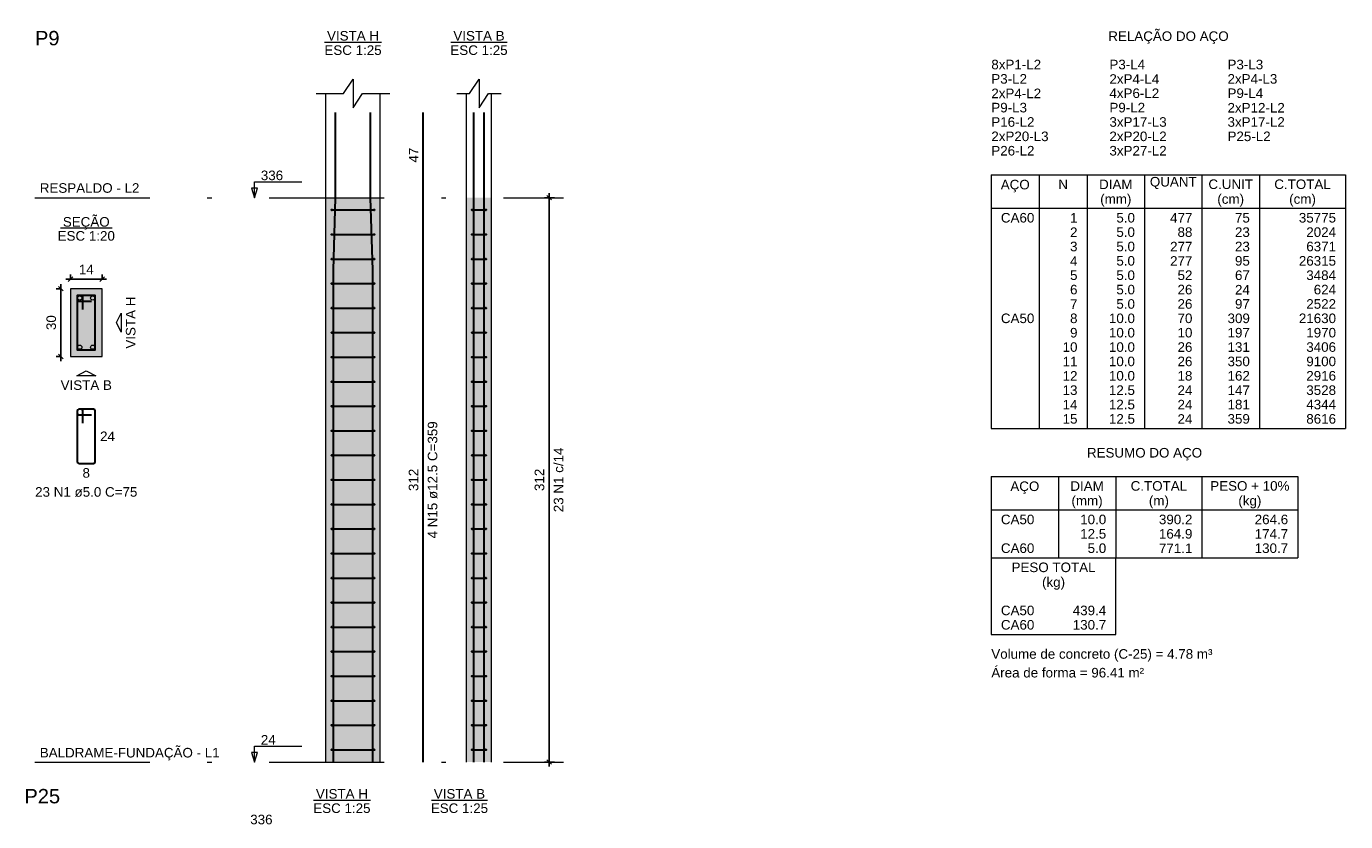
# Model space of a CAD drawing. Header units: millimetres. Extents: x 1434 to 2277, y -793 to -278.
# Tile 49 of 111: x 1569 to 1598, y -404 to -386. Entities that reach past the tile are written whole.
import ezdxf

# ---------------------------------------------------------------- set-up
doc = ezdxf.new("R2010")
doc.units = ezdxf.units.MM
doc.linetypes.add('DASHDOT', pattern=[25.4, 12.7, -6.35, 0, -6.35])
for name, color, linetype, lineweight in [('Descrição da armadura', 7, 'Continuous', 5), ('DT-Barras na forma', 1, 'Continuous', 30), ('DT-Barras no corte', 5, 'Continuous', 5), ('DT-Barras rebatidas', 1, 'Continuous', 30), ('DT-Cotas', 9, 'Continuous', 5), ('DT-Estribos na forma', 1, 'Continuous', 30), ('DT-Forma', 5, 'Continuous', 5), ('DT-Hachura seção pilares', 252, 'Continuous', 5), ('DT-Hachura vista pilares', 252, 'Continuous', 5), ('DT-Pontilhado', 9, 'DASHDOT', 5), ('DT-Relação do aço', 250, 'Continuous', 5), ('DT-Textos', 7, 'Continuous', 5), ('DT-Título', 250, 'Continuous', 20), ('Textos armaduras', 7, 'Continuous', 5)]:
    doc.layers.add(name, color=color, linetype=linetype, lineweight=lineweight)
doc.styles.add('ARIAL', font='arial.ttf')
doc.styles.get("Standard").update_dxf_attribs({"font": 'arial.ttf'})
doc.dimstyles.new('UM_20.000000', dxfattribs={"dimtxt": 0.18, "dimasz": 0.1, "dimexe": 0.1, "dimexo": 0.2, "dimgap": 0, "dimtad": 1, "dimtih": 1, "dimtoh": 1, "dimdec": 1, "dimlfac": 20, "dimzin": 0, "dimdsep": 46, "dimtxsty": 'Standard', "dimcen": 0.09, "dimdle": 0.1, "dimadec": 1, "dimazin": 2, "dimtfac": 1, "dimtdec": 4, "dimtofl": 0, "dimtmove": 0, "dimatfit": 3, "dimfxl": 1, "dimtolj": 1, "dimarcsym": 0})
doc.dimstyles.new('UM_25.000000', dxfattribs={"dimtxt": 0.18, "dimasz": 0.1, "dimexe": 0.1, "dimexo": 0.2, "dimgap": 0, "dimtad": 1, "dimtih": 1, "dimtoh": 1, "dimdec": 1, "dimlfac": 25, "dimzin": 0, "dimdsep": 46, "dimtxsty": 'Standard', "dimcen": 0.09, "dimdle": 0.1, "dimadec": 1, "dimazin": 2, "dimtfac": 1, "dimtdec": 4, "dimtofl": 0, "dimtmove": 0, "dimatfit": 3, "dimfxl": 1, "dimtolj": 1, "dimarcsym": 0})

# ---------------------------------------------------------------- blocks, each defined once
blk = doc.blocks.new('_Oblique')
at = {"color": 0, "linetype": 'ByBlock', "lineweight": -2}
blk.add_line((-0.5, -0.5), (0.5, 0.5), dxfattribs=at)
blk = doc.blocks.new('*D261')
at = {"layer": 'DT-Cotas', "color": 0, "lineweight": -2, "transparency": 16777216}
for p, q in [((1569.851, -392.145), (1569.739, -392.145)), ((1569.839, -392.045), (1569.839, -393.745)), ((1569.851, -393.645), (1569.739, -393.645))]:
    blk.add_line(p, q, dxfattribs=at)
at = {"layer": 'DT-Cotas', "color": 0, "lineweight": -2, "transparency": 16777216, "xscale": 0.1, "yscale": 0.1, "zscale": 0.1}
for p, rotation in [((1569.839, -392.145), 90), ((1569.839, -393.645), 270)]:
    blk.add_blockref('_Oblique', p, dxfattribs=dict(at, rotation=rotation))
at = {"layer": 'DT-Cotas', "color": 7, "transparency": 16777216, "insert": (1569.627, -392.895), "char_height": 0.2118, "attachment_point": 5, "rotation": 90, "style": 'ARIAL'}
blk.add_mtext('\\A1;30', dxfattribs=at)
blk = doc.blocks.new('*D262')
at = {"layer": 'DT-Cotas', "color": 0, "lineweight": -2, "transparency": 16777216}
for p, q in [((1570.051, -391.945), (1570.051, -391.833)), ((1570.751, -391.945), (1570.751, -391.833)), ((1569.951, -391.933), (1570.851, -391.933))]:
    blk.add_line(p, q, dxfattribs=at)
at = {"layer": 'DT-Cotas', "color": 0, "lineweight": -2, "transparency": 16777216, "xscale": 0.1, "yscale": 0.1, "zscale": 0.1, "rotation": 180}
blk.add_blockref('_Oblique', (1570.051, -391.933), dxfattribs=at)
at = {"layer": 'DT-Cotas', "color": 0, "lineweight": -2, "transparency": 16777216, "xscale": 0.1, "yscale": 0.1, "zscale": 0.1}
blk.add_blockref('_Oblique', (1570.751, -391.933), dxfattribs=at)
at = {"layer": 'DT-Cotas', "color": 7, "transparency": 16777216, "insert": (1570.401, -391.721), "char_height": 0.2118, "attachment_point": 5, "rotation": 0.0057, "style": 'ARIAL'}
blk.add_mtext('\\A1;14', dxfattribs=at)
blk = doc.blocks.new('*D263')
at = {"layer": 'DT-Cotas', "color": 0, "lineweight": -2, "transparency": 16777216}
for p, q in [((1580.639, -402.712), (1580.639, -390.032)), ((1580.757, -390.132), (1580.539, -390.132)), ((1580.757, -402.612), (1580.539, -402.612))]:
    blk.add_line(p, q, dxfattribs=at)
at = {"layer": 'DT-Cotas', "color": 0, "lineweight": -2, "transparency": 16777216, "xscale": 0.1, "yscale": 0.1, "zscale": 0.1}
for p, rotation in [((1580.639, -390.132), 90), ((1580.639, -402.612), 270)]:
    blk.add_blockref('_Oblique', p, dxfattribs=dict(at, rotation=rotation))

msp = doc.modelspace()

# ---------------------------------------------------------------- hatches: boundary and pattern name
at = {"layer": 'DT-Hachura seção pilares', "linetype": 'Continuous'}
msp.add_hatch(color=256, dxfattribs=at).paths.add_polyline_path([(1570.051, -393.6446), (1570.051, -393.6446), (1570.751, -393.6446), (1570.751, -392.1446), (1570.051, -392.1446), (1570.051, -393.6446)])
at = {"layer": 'DT-Hachura vista pilares', "linetype": 'Continuous'}
for points in [[(1575.7018, -402.6125), (1575.7018, -390.1325), (1576.9018, -390.1325), (1576.9018, -402.6125), (1575.7018, -402.6125)], [(1578.808, -402.6125), (1578.808, -390.1325), (1579.368, -390.1325), (1579.368, -402.6125), (1578.808, -402.6125)]]:
    msp.add_hatch(color=256, dxfattribs=at).paths.add_polyline_path(points)

# ---------------------------------------------------------------- linework, layer by layer
at = {"layer": 'DT-Barras na forma'}
for points in [[(1575.8668, -402.6125), (1575.8668, -391.7325), (1575.9168, -390.1325), (1575.9168, -388.249)], [(1576.7368, -402.6125), (1576.7368, -391.7325), (1576.6868, -390.1325), (1576.6868, -388.249)], [(1578.973, -402.6125), (1578.973, -391.7325), (1578.973, -390.1325), (1578.973, -388.249)], [(1579.203, -402.6125), (1579.203, -391.7325), (1579.203, -390.1325), (1579.203, -388.249)], [(1570.326, -392.6071), (1570.326, -392.2946), (1570.201, -392.2946), (1570.201, -393.4946), (1570.601, -393.4946), (1570.601, -392.2946), (1570.201, -392.2946), (1570.201, -392.4196), (1570.5135, -392.4196)]]:
    msp.add_lwpolyline(points, dxfattribs=at)
at = {"layer": 'DT-Barras no corte'}
for centre in [(1570.2572, -392.3508), (1570.5447, -392.3508), (1570.2572, -393.4383), (1570.5447, -393.4383)]:
    msp.add_circle(centre, 0.0469, dxfattribs=at)
at = {"layer": 'DT-Barras rebatidas'}
for p, q in [((1577.8549, -390.1325), (1577.8549, -388.249)), ((1577.8549, -402.6125), (1577.8549, -390.1325)), ((1570.201, -394.847), (1570.201, -395.972)), ((1570.201, -394.847), (1570.201, -394.897)), ((1570.2885, -394.8095), (1570.2385, -394.8095)), ((1570.5635, -394.8095), (1570.2385, -394.8095)), ((1570.2385, -394.9345), (1570.5135, -394.9345)), ((1570.326, -395.122), (1570.326, -394.847)), ((1570.601, -395.972), (1570.601, -394.847)), ((1570.2385, -396.0095), (1570.5635, -396.0095))]:
    msp.add_line(p, q, dxfattribs=at)
for centre, start, end in [((1570.2385, -394.847), 90, 180), ((1570.2385, -394.847), 90, 180), ((1570.2385, -394.897), 180, 270), ((1570.2885, -394.847), 0, 90), ((1570.5635, -394.847), 0, 90), ((1570.2385, -395.972), 180, 270), ((1570.5635, -395.972), 270, 0)]:
    msp.add_arc(centre, 0.0375, start, end, dxfattribs=at)
at = {"layer": 'DT-Estribos na forma'}
for p, q in [((1575.8318, -390.4038), (1576.7718, -390.4038)), ((1578.938, -390.4038), (1579.238, -390.4038)), ((1575.8318, -390.9464), (1576.7718, -390.9464)), ((1578.938, -390.9464), (1579.238, -390.9464)), ((1575.8318, -391.489), (1576.7718, -391.489)), ((1578.938, -391.489), (1579.238, -391.489)), ((1575.8318, -392.0316), (1576.7718, -392.0316)), ((1578.938, -392.0316), (1579.238, -392.0316)), ((1575.8318, -392.5742), (1576.7718, -392.5742)), ((1578.938, -392.5742), (1579.238, -392.5742)), ((1575.8318, -393.1168), (1576.7718, -393.1168)), ((1578.938, -393.1168), (1579.238, -393.1168)), ((1575.8318, -393.6594), (1576.7718, -393.6594)), ((1578.938, -393.6594), (1579.238, -393.6594)), ((1575.8318, -394.202), (1576.7718, -394.202)), ((1578.938, -394.202), (1579.238, -394.202)), ((1575.8318, -394.7446), (1576.7718, -394.7446)), ((1578.938, -394.7446), (1579.238, -394.7446)), ((1575.8318, -395.2872), (1576.7718, -395.2872)), ((1578.938, -395.2872), (1579.238, -395.2872)), ((1575.8318, -395.8298), (1576.7718, -395.8298)), ((1578.938, -395.8298), (1579.238, -395.8298)), ((1575.8318, -396.3725), (1576.7718, -396.3725)), ((1578.938, -396.3725), (1579.238, -396.3725)), ((1575.8318, -396.9151), (1576.7718, -396.9151)), ((1578.938, -396.9151), (1579.238, -396.9151)), ((1575.8318, -397.4577), (1576.7718, -397.4577)), ((1578.938, -397.4577), (1579.238, -397.4577)), ((1575.8318, -398.0003), (1576.7718, -398.0003)), ((1578.938, -398.0003), (1579.238, -398.0003)), ((1575.8318, -398.5429), (1576.7718, -398.5429)), ((1578.938, -398.5429), (1579.238, -398.5429)), ((1575.8318, -399.0855), (1576.7718, -399.0855)), ((1578.938, -399.0855), (1579.238, -399.0855)), ((1575.8318, -399.6281), (1576.7718, -399.6281)), ((1578.938, -399.6281), (1579.238, -399.6281)), ((1575.8318, -400.1707), (1576.7718, -400.1707)), ((1578.938, -400.1707), (1579.238, -400.1707)), ((1575.8318, -400.7133), (1576.7718, -400.7133)), ((1578.938, -400.7133), (1579.238, -400.7133)), ((1575.8318, -401.2559), (1576.7718, -401.2559)), ((1578.938, -401.2559), (1579.238, -401.2559)), ((1575.8318, -401.7985), (1576.7718, -401.7985)), ((1578.938, -401.7985), (1579.238, -401.7985)), ((1575.8318, -402.3411), (1576.7718, -402.3411)), ((1578.938, -402.3411), (1579.238, -402.3411))]:
    msp.add_line(p, q, dxfattribs=at)
for centre in [(1575.8318, -390.4038), (1576.7718, -390.4038), (1578.938, -390.4038), (1579.238, -390.4038), (1575.8318, -390.9464), (1576.7718, -390.9464), (1578.938, -390.9464), (1579.238, -390.9464), (1575.8318, -391.489), (1576.7718, -391.489), (1578.938, -391.489), (1579.238, -391.489), (1575.8318, -392.0316), (1576.7718, -392.0316), (1578.938, -392.0316), (1579.238, -392.0316), (1575.8318, -392.5742), (1576.7718, -392.5742), (1578.938, -392.5742), (1579.238, -392.5742), (1575.8318, -393.1168), (1576.7718, -393.1168), (1578.938, -393.1168), (1579.238, -393.1168), (1575.8318, -393.6594), (1576.7718, -393.6594), (1578.938, -393.6594), (1579.238, -393.6594), (1575.8318, -394.202), (1576.7718, -394.202), (1578.938, -394.202), (1579.238, -394.202), (1575.8318, -394.7446), (1576.7718, -394.7446), (1578.938, -394.7446), (1579.238, -394.7446), (1575.8318, -395.2872), (1576.7718, -395.2872), (1578.938, -395.2872), (1579.238, -395.2872), (1575.8318, -395.8298), (1576.7718, -395.8298), (1578.938, -395.8298), (1579.238, -395.8298), (1575.8318, -396.3725), (1576.7718, -396.3725), (1578.938, -396.3725), (1579.238, -396.3725), (1575.8318, -396.9151), (1576.7718, -396.9151), (1578.938, -396.9151), (1579.238, -396.9151), (1575.8318, -397.4577), (1576.7718, -397.4577), (1578.938, -397.4577), (1579.238, -397.4577), (1575.8318, -398.0003), (1576.7718, -398.0003), (1578.938, -398.0003), (1579.238, -398.0003), (1575.8318, -398.5429), (1576.7718, -398.5429), (1578.938, -398.5429), (1579.238, -398.5429), (1575.8318, -399.0855), (1576.7718, -399.0855), (1578.938, -399.0855), (1579.238, -399.0855), (1575.8318, -399.6281), (1576.7718, -399.6281), (1578.938, -399.6281), (1579.238, -399.6281), (1575.8318, -400.1707), (1576.7718, -400.1707), (1578.938, -400.1707), (1579.238, -400.1707), (1575.8318, -400.7133), (1576.7718, -400.7133), (1578.938, -400.7133), (1579.238, -400.7133), (1575.8318, -401.2559), (1576.7718, -401.2559), (1578.938, -401.2559), (1579.238, -401.2559), (1575.8318, -401.7985), (1576.7718, -401.7985), (1578.938, -401.7985), (1579.238, -401.7985), (1575.8318, -402.3411), (1576.7718, -402.3411), (1578.938, -402.3411), (1579.238, -402.3411)]:
    msp.add_circle(centre, 0.01, dxfattribs=at)
at = {"layer": 'DT-Forma'}
for p, q in [((1575.7018, -390.1325), (1575.7018, -387.8254)), ((1576.9018, -390.1325), (1576.9018, -387.8254)), ((1578.808, -390.1325), (1578.808, -387.8254)), ((1579.368, -390.1325), (1579.368, -387.8254)), ((1575.7018, -402.6125), (1575.7018, -390.1325)), ((1576.9018, -402.6125), (1576.9018, -390.1325)), ((1578.808, -402.6125), (1578.808, -390.1325)), ((1579.368, -402.6125), (1579.368, -390.1325))]:
    msp.add_line(p, q, dxfattribs=at)
for points in [[(1575.49, -387.8254), (1576.09, -387.8254), (1576.3018, -387.5077), (1576.3018, -388.1431), (1576.5136, -387.8254), (1577.1136, -387.8254)], [(1578.5962, -387.8254), (1578.8762, -387.8254), (1579.088, -387.5077), (1579.088, -388.1431), (1579.2998, -387.8254), (1579.5798, -387.8254)]]:
    msp.add_lwpolyline(points, dxfattribs=at)
msp.add_lwpolyline([(1570.051, -393.6446), (1570.751, -393.6446), (1570.751, -392.1446), (1570.051, -392.1446), (1570.051, -393.6446)], close=True, dxfattribs=at)
at = {"layer": 'DT-Pontilhado', "ltscale": 0.2}
for p, q in [((1569.2673, -390.1325), (1580.9565, -390.1325)), ((1569.2673, -402.6125), (1580.9565, -402.6125))]:
    msp.add_line(p, q, dxfattribs=at)
at = {"layer": 'DT-Relação do aço', "linetype": 'Continuous'}
for p, q in [((1590.4196, -389.6257), (1598.2562, -389.6257)), ((1590.4196, -389.6257), (1590.4196, -395.2384)), ((1591.4786, -389.6257), (1591.4786, -395.2384)), ((1592.5376, -389.6257), (1592.5376, -395.2384)), ((1593.8084, -389.6257), (1593.8084, -395.2384)), ((1595.0792, -389.6257), (1595.0792, -395.2384)), ((1596.35, -389.6257), (1596.35, -395.2384)), ((1598.2562, -389.6257), (1598.2562, -395.2384)), ((1590.4196, -390.367), (1598.2562, -390.367)), ((1590.4196, -395.2384), (1598.2562, -395.2384)), ((1590.4196, -396.2974), (1590.4196, -398.0977)), ((1590.4196, -396.2974), (1597.1972, -396.2974)), ((1591.9022, -396.2974), (1591.9022, -398.0977)), ((1593.173, -396.2974), (1593.173, -398.0977)), ((1595.0792, -396.2974), (1595.0792, -398.0977)), ((1597.1972, -396.2974), (1597.1972, -398.0977)), ((1590.4196, -397.0387), (1597.1972, -397.0387)), ((1590.4196, -398.0977), (1597.1972, -398.0977)), ((1590.4196, -398.0977), (1590.4196, -399.7921)), ((1593.173, -399.7921), (1593.173, -398.0977)), ((1590.4196, -399.7921), (1593.173, -399.7921))]:
    msp.add_line(p, q, dxfattribs=at)
at = {"layer": 'DT-Textos'}
for p, q in [((1575.672, -386.6923), (1576.9317, -386.6923)), ((1578.4664, -386.6923), (1579.7097, -386.6923)), ((1569.8288, -390.7996), (1570.9732, -390.7996)), ((1575.4259, -403.456), (1576.6856, -403.456)), ((1578.0338, -403.456), (1579.2772, -403.456))]:
    msp.add_line(p, q, dxfattribs=at)
for points in [[(1574.1223, -390.1325), (1574.1859, -389.9207), (1574.0588, -389.9207), (1574.1223, -390.1325), (1574.1223, -389.7825), (1575.1723, -389.7825)], [(1574.1223, -402.6125), (1574.1859, -402.4007), (1574.0588, -402.4007), (1574.1223, -402.6125), (1574.1223, -402.2625), (1575.1723, -402.2625)]]:
    msp.add_lwpolyline(points, dxfattribs=at)
for points in [[(1571.1746, -392.8946), (1571.1746, -393.1064), (1571.0687, -392.8946), (1571.1746, -392.6828), (1571.1746, -392.8946)], [(1570.401, -394.0682), (1570.1892, -394.0682), (1570.401, -393.9623), (1570.6128, -394.0682), (1570.401, -394.0682)]]:
    msp.add_lwpolyline(points, close=True, dxfattribs=at)

# ---------------------------------------------------------------- texts
at = {"layer": 'Descrição da armadura', "linetype": 'Continuous', "insert": (1578.1726, -396.3725), "char_height": 0.2118, "width": 5.194653, "attachment_point": 8, "rotation": 90, "line_spacing_factor": 0.798, "style": 'ARIAL'}
msp.add_mtext('4 N15 ø12.5 C=359', dxfattribs=at)
at = {"layer": 'Descrição da armadura', "color": 7, "linetype": 'Continuous', "insert": (1580.9565, -396.3725), "char_height": 0.2118, "width": 2.869342, "attachment_point": 8, "rotation": 90, "line_spacing_factor": 0.798, "style": 'ARIAL'}
msp.add_mtext('23 N1 c/14', dxfattribs=at)
at = {"layer": 'Descrição da armadura', "linetype": 'Continuous', "insert": (1570.401, -396.7508), "char_height": 0.2118, "width": 4.534748, "attachment_point": 8, "line_spacing_factor": 0.798, "style": 'ARIAL'}
msp.add_mtext('23 N1 ø5.0 C=75', dxfattribs=at)
at = {"layer": 'DT-Cotas', "color": 7, "linetype": 'Continuous', "insert": (1580.5329, -396.3725), "char_height": 0.2118, "width": 0.989858, "attachment_point": 8, "rotation": 90, "line_spacing_factor": 0.798, "style": 'ARIAL'}
msp.add_mtext('312', dxfattribs=at)
at = {"layer": 'DT-Relação do aço', "linetype": 'Continuous', "char_height": 0.2118, "line_spacing_factor": 0.798, "style": 'ARIAL'}
for s, insert, width, attachment_point in [('RELAÇÃO DO AÇO', (1594.3382, -386.7307), 5.340655, 8), ('8xP1-L2', (1590.4196, -387.2959), 2.209726, 7), ('P3-L4', (1593.0318, -387.2959), 1.583135, 7), ('P3-L3', (1595.644, -387.2959), 1.583135, 7), ('P3-L2', (1590.4196, -387.6136), 1.583135, 7), ('2xP4-L4', (1593.0318, -387.6136), 2.209726, 7), ('2xP4-L3', (1595.644, -387.6136), 2.209726, 7), ('2xP4-L2', (1590.4196, -387.9313), 2.209726, 7), ('4xP6-L2', (1593.0318, -387.9313), 2.209726, 7), ('P9-L4', (1595.644, -387.9313), 1.583135, 7), ('P9-L3', (1590.4196, -388.249), 1.583135, 7), ('P9-L2', (1593.0318, -388.249), 1.583135, 7), ('2xP12-L2', (1595.644, -388.249), 2.539679, 7), ('P16-L2', (1590.4196, -388.5667), 1.913088, 7), ('3xP17-L3', (1593.0318, -388.5667), 2.539679, 7), ('3xP17-L2', (1595.644, -388.5667), 2.539679, 7), ('2xP20-L3', (1590.4196, -388.8844), 2.539679, 7), ('2xP20-L2', (1593.0318, -388.8844), 2.539679, 7), ('P25-L2', (1595.644, -388.8844), 1.913088, 7), ('P26-L2', (1590.4196, -389.2021), 1.913088, 7), ('3xP27-L2', (1593.0318, -389.2021), 2.539679, 7), ('AÇO', (1590.9492, -390.0137), 1.285627, 8), ('N', (1592.0081, -389.9434), 0.428446, 8), ('DIAM', (1593.173, -389.9434), 1.483193, 8), ('QUANT', (1594.4438, -389.9434), 2.076471, 8), ('C.UNIT', (1595.7146, -389.9434), 1.977398, 8), ('C.TOTAL', (1597.3031, -389.9434), 2.505206, 8), ('(mm)', (1593.1732, -390.3307), 1.383541, 8), ('(cm)', (1595.7142, -390.3307), 1.185975, 8), ('(cm)', (1597.3032, -390.3307), 1.185975, 8), ('CA60', (1590.6314, -390.6847), 1.484062, 7), ('1', (1592.3258, -390.6847), 0.329953, 9), ('5.0', (1593.5966, -390.6847), 0.824737, 9), ('477', (1594.8674, -390.6847), 0.989858, 9), ('75', (1596.1382, -390.6847), 0.659905, 9), ('35775', (1598.0444, -390.6847), 1.649763, 9), ('2', (1592.3258, -391.0024), 0.329953, 9), ('5.0', (1593.5966, -391.0024), 0.824737, 9), ('88', (1594.8674, -391.0024), 0.659905, 9), ('23', (1596.1382, -391.0024), 0.659905, 9), ('2024', (1598.0444, -391.0024), 1.31981, 9), ('3', (1592.3258, -391.3201), 0.329953, 9), ('5.0', (1593.5966, -391.3201), 0.824737, 9), ('277', (1594.8674, -391.3201), 0.989858, 9), ('23', (1596.1382, -391.3201), 0.659905, 9), ('6371', (1598.0444, -391.3201), 1.31981, 9), ('4', (1592.3258, -391.6378), 0.329953, 9), ('5.0', (1593.5966, -391.6378), 0.824737, 9), ('277', (1594.8674, -391.6378), 0.989858, 9), ('95', (1596.1382, -391.6378), 0.659905, 9), ('26315', (1598.0444, -391.6378), 1.649763, 9), ('5', (1592.3258, -391.9555), 0.329953, 9), ('5.0', (1593.5966, -391.9555), 0.824737, 9), ('52', (1594.8674, -391.9555), 0.659905, 9), ('67', (1596.1382, -391.9555), 0.659905, 9), ('3484', (1598.0444, -391.9555), 1.31981, 9), ('6', (1592.3258, -392.2732), 0.329953, 9), ('5.0', (1593.5966, -392.2732), 0.824737, 9), ('26', (1594.8674, -392.2732), 0.659905, 9), ('24', (1596.1382, -392.2732), 0.659905, 9), ('624', (1598.0444, -392.2732), 0.989858, 9), ('7', (1592.3258, -392.5909), 0.329953, 9), ('5.0', (1593.5966, -392.5909), 0.824737, 9), ('26', (1594.8674, -392.5909), 0.659905, 9), ('97', (1596.1382, -392.5909), 0.659905, 9), ('2522', (1598.0444, -392.5909), 1.31981, 9), ('CA50', (1590.6314, -392.9086), 1.484062, 7), ('8', (1592.3258, -392.9086), 0.329953, 9), ('10.0', (1593.5966, -392.9086), 1.154689, 9), ('70', (1594.8674, -392.9086), 0.659905, 9), ('309', (1596.1382, -392.9086), 0.989858, 9), ('21630', (1598.0444, -392.9086), 1.649763, 9), ('9', (1592.3258, -393.2263), 0.329953, 9), ('10.0', (1593.5966, -393.2263), 1.154689, 9), ('10', (1594.8674, -393.2263), 0.659905, 9), ('197', (1596.1382, -393.2263), 0.989858, 9), ('1970', (1598.0444, -393.2263), 1.31981, 9), ('10', (1592.3258, -393.544), 0.659905, 9), ('10.0', (1593.5966, -393.544), 1.154689, 9), ('26', (1594.8674, -393.544), 0.659905, 9), ('131', (1596.1382, -393.544), 0.989858, 9), ('3406', (1598.0444, -393.544), 1.31981, 9), ('11', (1592.3258, -393.8617), 0.659905, 9), ('10.0', (1593.5966, -393.8617), 1.154689, 9), ('26', (1594.8674, -393.8617), 0.659905, 9), ('350', (1596.1382, -393.8617), 0.989858, 9), ('9100', (1598.0444, -393.8617), 1.31981, 9), ('12', (1592.3258, -394.1794), 0.659905, 9), ('10.0', (1593.5966, -394.1794), 1.154689, 9), ('18', (1594.8674, -394.1794), 0.659905, 9), ('162', (1596.1382, -394.1794), 0.989858, 9), ('2916', (1598.0444, -394.1794), 1.31981, 9), ('13', (1592.3258, -394.4971), 0.659905, 9), ('12.5', (1593.5966, -394.4971), 1.154689, 9), ('24', (1594.8674, -394.4971), 0.659905, 9), ('147', (1596.1382, -394.4971), 0.989858, 9), ('3528', (1598.0444, -394.4971), 1.31981, 9), ('14', (1592.3258, -394.8148), 0.659905, 9), ('12.5', (1593.5966, -394.8148), 1.154689, 9), ('24', (1594.8674, -394.8148), 0.659905, 9), ('181', (1596.1382, -394.8148), 0.989858, 9), ('4344', (1598.0444, -394.8148), 1.31981, 9), ('15', (1592.3258, -395.1325), 0.659905, 9), ('12.5', (1593.5966, -395.1325), 1.154689, 9), ('24', (1594.8674, -395.1325), 0.659905, 9), ('359', (1596.1382, -395.1325), 0.989858, 9), ('8616', (1598.0444, -395.1325), 1.31981, 9), ('RESUMO DO AÇO', (1593.8082, -395.9437), 5.109195, 8), ('AÇO', (1591.1612, -396.6847), 1.285627, 8), ('DIAM', (1592.5376, -396.6151), 1.483193, 8), ('C.TOTAL', (1594.1261, -396.6151), 2.505206, 8), ('PESO + 10%', (1596.1382, -396.6151), 3.512155, 8), ('(mm)', (1592.5372, -397.0027), 1.383541, 8), ('(m)', (1594.1262, -397.0027), 0.889337, 8), ('(kg)', (1596.1382, -397.0027), 1.021723, 8), ('CA50', (1590.6314, -397.3564), 1.484062, 7), ('10.0', (1592.9612, -397.3564), 1.154689, 9), ('390.2', (1594.8674, -397.3564), 1.484642, 9), ('264.6', (1596.9854, -397.3564), 1.484642, 9), ('12.5', (1592.9612, -397.6741), 1.154689, 9), ('164.9', (1594.8674, -397.6741), 1.484642, 9), ('174.7', (1596.9854, -397.6741), 1.484642, 9), ('CA60', (1590.6314, -397.9918), 1.484062, 7), ('5.0', (1592.9612, -397.9918), 0.824737, 9), ('771.1', (1594.8674, -397.9918), 1.484642, 9), ('130.7', (1596.9854, -397.9918), 1.484642, 9), ('PESO TOTAL', (1591.7963, -398.4154), 3.725364, 8), ('(kg)', (1591.7962, -398.8027), 1.021723, 8), ('CA50', (1590.6314, -399.3685), 1.484062, 7), ('439.4', (1592.9612, -399.3685), 1.484642, 9), ('CA60', (1590.6314, -399.6862), 1.484062, 7), ('130.7', (1592.9612, -399.6862), 1.484642, 9), ('Volume de concreto (C-25) = 4.78 m³', (1590.4192, -400.3917), 9.809933, 7), ('Área de forma = 96.41 m²', (1590.4196, -400.7452), 6.776629, 7)]:
    msp.add_mtext(s, dxfattribs=dict(at, insert=insert, width=width, attachment_point=attachment_point))
at = {"layer": 'DT-Textos', "linetype": 'Continuous', "char_height": 0.2118, "line_spacing_factor": 0.798, "style": 'ARIAL'}
for s, insert, width, attachment_point in [('VISTA H', (1576.3018, -386.6605), 1.969966, 8), ('VISTA B', (1579.088, -386.6605), 1.942022, 8), ('ESC 1:25', (1576.3018, -386.9782), 2.167804, 8), ('ESC 1:25', (1579.088, -386.9782), 2.167804, 8), ('RESPALDO - L2', (1569.3732, -390.0266), 3.771771, 7), ('SEÇÃO', (1570.4012, -390.8377), 1.773118, 8), ('ESC 1:20', (1570.401, -391.0856), 2.167804, 8), ('VISTA B', (1570.401, -394.3859), 1.942022, 8), ('BALDRAME-FUNDAÇÃO - L1', (1569.3732, -402.5767), 6.810307, 7), ('VISTA H', (1576.0558, -403.4243), 1.969966, 8), ('VISTA B', (1578.6555, -403.4243), 1.942022, 8), ('ESC 1:25', (1576.0558, -403.742), 2.167804, 8), ('ESC 1:25', (1578.6555, -403.742), 2.167804, 8)]:
    msp.add_mtext(s, dxfattribs=dict(at, insert=insert, width=width, attachment_point=attachment_point))
at = {"layer": 'DT-Textos', "char_height": 0.2118, "attachment_point": 7, "line_spacing_factor": 0.798, "style": 'ARIAL'}
for s, insert, width in [('336', (1574.2623, -389.7475), 0.845013), ('24', (1574.2623, -402.2275), 0.563342), ('336', (1574.0281, -403.9924), 0.845013)]:
    msp.add_mtext(s, dxfattribs=dict(at, insert=insert, width=width))
at = {"layer": 'DT-Textos', "linetype": 'Continuous', "insert": (1571.4923, -392.8946), "char_height": 0.2118, "width": 1.969966, "attachment_point": 8, "rotation": 90, "line_spacing_factor": 0.798, "style": 'ARIAL'}
msp.add_mtext('VISTA H', dxfattribs=at)
at = {"layer": 'DT-Título', "linetype": 'Continuous', "char_height": 0.3177, "attachment_point": 7, "line_spacing_factor": 0.798, "style": 'ARIAL'}
for s, insert, width in [('P9', (1569.2673, -386.7664), 1.238957), ('P25', (1569.033, -403.5302), 1.802299)]:
    msp.add_mtext(s, dxfattribs=dict(at, insert=insert, width=width))
at = {"layer": 'Textos armaduras', "linetype": 'Continuous', "char_height": 0.2118, "attachment_point": 7, "rotation": 90, "line_spacing_factor": 0.798, "style": 'ARIAL'}
for s, insert, width in [('47', (1577.749, -389.3557), 0.659905), ('312', (1577.749, -396.6199), 0.989858)]:
    msp.add_mtext(s, dxfattribs=dict(at, insert=insert, width=width))
at = {"layer": 'Textos armaduras', "linetype": 'Continuous', "char_height": 0.2118, "attachment_point": 7, "line_spacing_factor": 0.798, "style": 'ARIAL'}
for s, insert, width in [('24', (1570.7069, -395.5154), 0.659905), ('8', (1570.3185, -396.3272), 0.329953)]:
    msp.add_mtext(s, dxfattribs=dict(at, insert=insert, width=width))

# ---------------------------------------------------------------- dimensions: what is measured, and where the dimension line sits
at = {"layer": 'DT-Cotas'}
dim = msp.add_linear_dim(base=(1580.6388, -390.1325), p1=(1580.9565, -402.6125), p2=(1580.9565, -390.1325), angle=90, text=' ', dimstyle='UM_25.000000', override={"dimtxt": 0.2118, "dimasz": 0.1, "dimexe": 0.1, "dimexo": 0.2, "dimtad": 1, "dimtih": 0, "dimtoh": 0, "dimdec": 1, "dimlfac": 25, "dimzin": 8, "dimtxsty": 'ARIAL', "dimblk": 'Oblique', "dimblk1": 'Oblique', "dimblk2": 'Oblique', "dimsah": 1, "dimdle": 0.1, "dimse1": 0, "dimse2": 0, "dimclrt": 7, "dimadec": 1, "dimazin": 3, "dimtmove": 2, "dimldrblk": 'Oblique'}, dxfattribs=at)
dim.commit()
dim.dimension.update_dxf_attribs({"geometry": '*D263', "text_midpoint": (1580.427, -396.3725), "dimtype": 160, "text_rotation": 90})
dim = msp.add_linear_dim(base=(1570.751, -391.9328), p1=(1570.051, -392.1446), p2=(1570.751, -392.1446), dimstyle='UM_20.000000', override={"dimtxt": 0.2118, "dimasz": 0.1, "dimexe": 0.1, "dimexo": 0.2, "dimtad": 1, "dimtih": 0, "dimtoh": 0, "dimdec": 1, "dimlfac": 20, "dimzin": 8, "dimtxsty": 'ARIAL', "dimblk": 'Oblique', "dimblk1": 'Oblique', "dimblk2": 'Oblique', "dimsah": 1, "dimdle": 0.1, "dimse1": 0, "dimse2": 0, "dimclrt": 7, "dimadec": 1, "dimazin": 3, "dimtmove": 2, "dimldrblk": 'Oblique'}, dxfattribs=at)
dim.commit()
dim.dimension.update_dxf_attribs({"geometry": '*D262', "text_midpoint": (1570.401, -391.721), "dimtype": 160, "text_rotation": 0.00573})
dim = msp.add_linear_dim(base=(1569.8392, -393.6446), p1=(1570.051, -392.1446), p2=(1570.051, -393.6446), angle=90, dimstyle='UM_20.000000', override={"dimtxt": 0.2118, "dimasz": 0.1, "dimexe": 0.1, "dimexo": 0.2, "dimtad": 1, "dimtih": 0, "dimtoh": 0, "dimdec": 1, "dimlfac": 20, "dimzin": 8, "dimtxsty": 'ARIAL', "dimblk": 'Oblique', "dimblk1": 'Oblique', "dimblk2": 'Oblique', "dimsah": 1, "dimdle": 0.1, "dimse1": 0, "dimse2": 0, "dimclrt": 7, "dimadec": 1, "dimazin": 3, "dimtmove": 2, "dimldrblk": 'Oblique'}, dxfattribs=at)
dim.commit()
dim.dimension.update_dxf_attribs({"geometry": '*D261', "text_midpoint": (1569.6274, -392.8946), "dimtype": 160, "text_rotation": 90})

doc.saveas('drawing.dxf')
